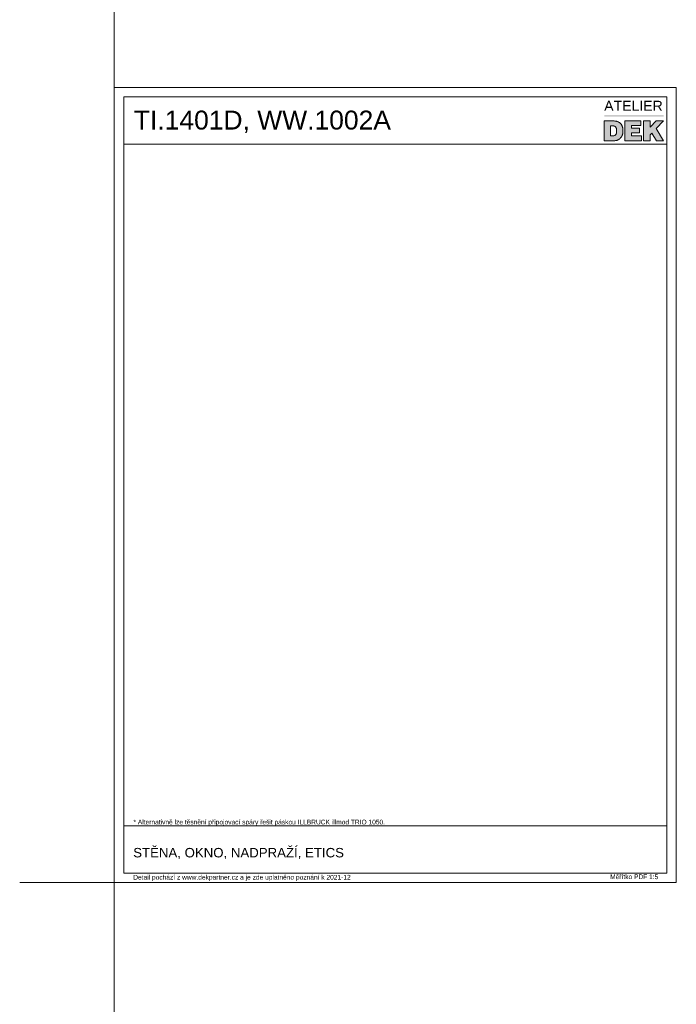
# Model space of a CAD drawing. Header units: millimetres. Extents: x -206567 to 17111, y -22400 to 134443.
# Tile 22 of 22: x -190864 to -189129, y 58548 to 61149. Entities that reach past the tile are written whole.
import ezdxf

# ---------------------------------------------------------------- set-up
doc = ezdxf.new("R2010")
doc.units = ezdxf.units.MM
doc.header["$MEASUREMENT"] = 0
doc.styles.add('GENEROVANÝ_STYL_1', font='txt')
doc.styles.add('GENEROVANÝ_STYL_2', font='txt')

msp = doc.modelspace()

# ---------------------------------------------------------------- hatches: boundary and pattern name
at = {"linetype": 'Continuous', "lineweight": 20}
msp.add_hatch(color=4, dxfattribs=at).paths.add_polyline_path([(-189163, 60897), (-189319.8, 60897), (-189319.8, 60892.5), (-189163, 60892.5)])
at = {"linetype": 'Continuous', "lineweight": 13}
h = msp.add_hatch(color=154, dxfattribs=at)
h.paths.add_polyline_path([(-189319.8, 60828.8), (-189293.9, 60828.8), (-189291.3, 60829.2), (-189289.8, 60829.4), (-189288.5, 60829.6), (-189287.6, 60829.9), (-189286.8, 60830.1), (-189285.9, 60830.3), (-189285.3, 60830.5), (-189284.6, 60830.8), (-189283.9, 60831), (-189283.5, 60831.2), (-189283.1, 60831.4), (-189282.7, 60831.6), (-189282.2, 60831.8), (-189281.8, 60832), (-189281.4, 60832.3), (-189280.9, 60832.5), (-189280.3, 60832.9), (-189279.6, 60833.3), (-189279.2, 60833.8), (-189278.8, 60834.2), (-189278.3, 60834.6), (-189277.9, 60835.1), (-189277.5, 60835.5), (-189277, 60835.9), (-189276.4, 60836.6), (-189275.7, 60837.2), (-189275.1, 60838.1), (-189274.6, 60838.7), (-189274.2, 60839.4), (-189273.8, 60840), (-189273.6, 60840.5), (-189273.4, 60840.9), (-189273.2, 60841.3), (-189272.9, 60841.8), (-189272.7, 60842.2), (-189272.5, 60842.6), (-189272.3, 60843.3), (-189272.1, 60843.9), (-189271.8, 60844.6), (-189271.6, 60845.2), (-189271.4, 60845.9), (-189271.2, 60846.7), (-189271, 60847.6), (-189270.8, 60848.7), (-189270.5, 60850.4), (-189270.3, 60853.2), (-189270.3, 60858.6), (-189270.5, 60859.7), (-189270.8, 60861.2), (-189271, 60862.8), (-189271.2, 60863.8), (-189271.4, 60864.7), (-189271.6, 60865.6), (-189271.8, 60866.2), (-189272, 60866.8), (-189272.3, 60867.5), (-189272.5, 60868.1), (-189272.7, 60868.8), (-189273.1, 60869.6), (-189273.6, 60870.5), (-189274, 60871.1), (-189274.4, 60872), (-189275.1, 60872.9), (-189275.7, 60873.7), (-189276.6, 60874.6), (-189277.5, 60875.5), (-189278.3, 60876.3), (-189279.6, 60877.4), (-189280.7, 60878.1), (-189281.6, 60878.5), (-189282.5, 60878.9), (-189283.3, 60879.4), (-189284.4, 60879.8), (-189285, 60880), (-189286.1, 60880.2), (-189287, 60880.4), (-189288.1, 60880.6), (-189289.4, 60880.9), (-189291.3, 60881.1), (-189293.9, 60881.3), (-189297.2, 60881.5), (-189319.8, 60881.5)])
h.paths.add_polyline_path([(-189295.8, 60842.2), (-189303, 60842.2), (-189303, 60868.3), (-189296.1, 60868.3), (-189294.5, 60868.1), (-189293.7, 60867.9), (-189292.4, 60867.5), (-189291.1, 60866.8), (-189290, 60866), (-189289.1, 60864.9), (-189288.7, 60864.2), (-189288.3, 60863.3), (-189287.8, 60862.3), (-189287.6, 60861.6), (-189287.4, 60860.6), (-189287.2, 60859.1), (-189287, 60856.4), (-189287, 60853.2), (-189287.2, 60849.9), (-189287.4, 60849.1), (-189287.6, 60848.5), (-189287.8, 60847.8), (-189288.1, 60847.2), (-189288.5, 60846.3), (-189288.9, 60845.7), (-189289.4, 60845), (-189290, 60844.4), (-189290.9, 60843.7), (-189291.5, 60843.3), (-189292.4, 60842.8), (-189293, 60842.6), (-189294.3, 60842.4)], flags=0)
for points in [[(-189264.9, 60881.5), (-189264.9, 60828.8), (-189221.5, 60828.8), (-189221.5, 60842), (-189248.1, 60842), (-189248.1, 60850), (-189226.5, 60850), (-189226.5, 60862.1), (-189248.1, 60862.1), (-189248.1, 60869), (-189222.6, 60869), (-189222.6, 60881.5)], [(-189215.7, 60881.5), (-189215.7, 60828.8), (-189198.6, 60828.8), (-189198.6, 60844.6), (-189194.2, 60849.2), (-189181.7, 60828.8), (-189163, 60828.8), (-189182.8, 60861.1), (-189163, 60881.5), (-189182.9, 60881.5), (-189198.7, 60864.9), (-189198.6, 60881.5)]]:
    msp.add_hatch(color=154, dxfattribs=at).paths.add_polyline_path(points)

# ---------------------------------------------------------------- linework, layer by layer
at = {"color": 92, "linetype": 'Continuous', "lineweight": 13, "true_color": 0x00d700}
msp.add_line((-190614.3, 69999.6), (-190614.3, -22400.4), dxfattribs=at)
at = {"color": 154, "linetype": 'Continuous', "lineweight": 13}
for p, q in [((-190589.3, 60819.6), (-189154.3, 60819.6)), ((-190589.3, 59019.6), (-189154.3, 59019.6))]:
    msp.add_line(p, q, dxfattribs=at)
at = {"color": 7, "linetype": 'Continuous', "lineweight": 20}
for p, q in [((-190614.3, 59119.6), (-190614.3, 58619.6)), ((-190864.3, 58869.6), (-190364.3, 58869.6))]:
    msp.add_line(p, q, dxfattribs=at)
at = {"color": 30, "linetype": 'Continuous', "lineweight": 20, "true_color": 0xff6600}
msp.add_lwpolyline([(-190614.3, 60969.6), (-189129.3, 60969.6), (-189129.3, 58869.6), (-190614.3, 58869.6)], close=True, dxfattribs=at)
at = {"color": 154, "linetype": 'Continuous', "lineweight": 13}
for points in [[(-190589.3, 60944.6), (-189154.3, 60944.6), (-189154.3, 58894.6), (-190589.3, 58894.6)], [(-189319.8, 60881.5), (-189319.8, 60828.8), (-189293.9, 60828.8), (-189291.3, 60829.2), (-189289.8, 60829.4), (-189288.5, 60829.6), (-189287.6, 60829.9), (-189286.8, 60830.1), (-189285.9, 60830.3), (-189285.3, 60830.5), (-189284.6, 60830.8), (-189283.9, 60831), (-189283.5, 60831.2), (-189283.1, 60831.4), (-189282.7, 60831.6), (-189282.2, 60831.8), (-189281.8, 60832), (-189281.4, 60832.3), (-189280.9, 60832.5), (-189280.3, 60832.9), (-189279.6, 60833.3), (-189279.2, 60833.8), (-189278.8, 60834.2), (-189278.3, 60834.6), (-189277.9, 60835.1), (-189277.5, 60835.5), (-189277, 60835.9), (-189276.4, 60836.6), (-189275.7, 60837.2), (-189275.1, 60838.1), (-189274.6, 60838.7), (-189274.2, 60839.4), (-189273.8, 60840), (-189273.6, 60840.5), (-189273.4, 60840.9), (-189273.2, 60841.3), (-189272.9, 60841.8), (-189272.7, 60842.2), (-189272.5, 60842.6), (-189272.3, 60843.3), (-189272.1, 60843.9), (-189271.8, 60844.6), (-189271.6, 60845.2), (-189271.4, 60845.9), (-189271.2, 60846.7), (-189271, 60847.6), (-189270.8, 60848.7), (-189270.5, 60850.4), (-189270.3, 60853.2), (-189270.3, 60857.1), (-189270.3, 60858.6), (-189270.5, 60859.7), (-189270.8, 60861.2), (-189271, 60862.8), (-189271.2, 60863.8), (-189271.4, 60864.7), (-189271.6, 60865.6), (-189271.8, 60866.2), (-189272, 60866.8), (-189272.3, 60867.5), (-189272.5, 60868.1), (-189272.7, 60868.8), (-189273.1, 60869.6), (-189273.6, 60870.5), (-189274, 60871.1), (-189274.4, 60872), (-189275.1, 60872.9), (-189275.7, 60873.7), (-189276.6, 60874.6), (-189277.5, 60875.5), (-189278.3, 60876.3), (-189279.6, 60877.4), (-189280.7, 60878.1), (-189281.6, 60878.5), (-189282.5, 60878.9), (-189283.3, 60879.4), (-189284.4, 60879.8), (-189285, 60880), (-189286.1, 60880.2), (-189287, 60880.4), (-189288.1, 60880.6), (-189289.4, 60880.9), (-189291.3, 60881.1), (-189293.9, 60881.3), (-189297.2, 60881.5)], [(-189264.9, 60881.5), (-189264.9, 60828.8), (-189221.5, 60828.8), (-189221.5, 60842), (-189248.1, 60842), (-189248.1, 60850), (-189226.5, 60850), (-189226.5, 60862.1), (-189248.1, 60862.1), (-189248.1, 60869), (-189222.6, 60869), (-189222.6, 60881.5)], [(-189215.7, 60881.5), (-189215.7, 60828.8), (-189198.6, 60828.8), (-189198.6, 60844.6), (-189194.2, 60849.2), (-189181.7, 60828.8), (-189163, 60828.8), (-189182.8, 60861.1), (-189163, 60881.5), (-189182.9, 60881.5), (-189198.7, 60864.9), (-189198.6, 60881.5)]]:
    msp.add_lwpolyline(points, close=True, dxfattribs=at)
msp.add_lwpolyline([(-189303, 60868.3), (-189303, 60842.2), (-189295.8, 60842.2), (-189294.3, 60842.4), (-189293, 60842.6), (-189292.4, 60842.8), (-189291.5, 60843.3), (-189290.9, 60843.7), (-189290, 60844.4), (-189289.4, 60845), (-189288.9, 60845.7), (-189288.5, 60846.3), (-189288.1, 60847.2), (-189287.8, 60847.8), (-189287.6, 60848.5), (-189287.4, 60849.1), (-189287.2, 60849.9), (-189287, 60853.2), (-189287, 60856.4), (-189287.2, 60859.1), (-189287.4, 60860.6), (-189287.6, 60861.6), (-189287.8, 60862.3), (-189288.3, 60863.3), (-189288.7, 60864.2), (-189289.1, 60864.9), (-189290, 60866), (-189291.1, 60866.8), (-189292.4, 60867.5), (-189293.7, 60867.9), (-189294.5, 60868.1), (-189296.1, 60868.3), (-189303, 60868.3)], dxfattribs=at)

# ---------------------------------------------------------------- texts
at = {"color": 154, "linetype": 'Continuous', "lineweight": 13, "attachment_point": 7}
for s, insert, char_height, style in [('\\A1;{\\pql;\\fSwis721 BT|b0|i0|c238|p38;ATELIER}', (-189319.8, 60908.1), 26.576, 'GENEROVANÝ_STYL_2'), ('\\A1;{\\pql;\\fArial|b0|i0|c238|p38;TI.1401D, WW.1002A}', (-190562.6, 60849.3), 50, 'GENEROVANÝ_STYL_1'), ('\\A1;{\\pql;\\fArial|b0|i0|c238|p38;* Alternativně lze těsnění připojovací spáry řešit páskou ILLBRUCK illmod TRIO 1050.}', (-190563.7, 59019.2), 12.5, 'GENEROVANÝ_STYL_1'), ('\\A1;{\\pql;\\fArial|b0|i0|c238|p38;STĚNA, OKNO, NADPRAŽÍ, ETICS}', (-190564.3, 58931.2), 25, 'GENEROVANÝ_STYL_1'), ('\\A1;{\\pql;\\fArial|b0|i0|c238|p38;Měřítko PDF 1:5}', (-189304.1, 58878.3), 12.5, 'GENEROVANÝ_STYL_1')]:
    msp.add_mtext(s, dxfattribs=dict(at, insert=insert, char_height=char_height, style=style))
at = {"color": 9, "linetype": 'Continuous', "lineweight": 13, "true_color": 0xd6cda7, "insert": (-190564.2, 58873.4), "char_height": 12.5, "attachment_point": 7, "style": 'GENEROVANÝ_STYL_1'}
msp.add_mtext('\\A1;{\\pql;\\fArial|b0|i0|c238|p38;Detail pochází z www.dekpartner.cz a je zde uplatněno poznání k 2021-12}', dxfattribs=at)

doc.saveas('drawing.dxf')
